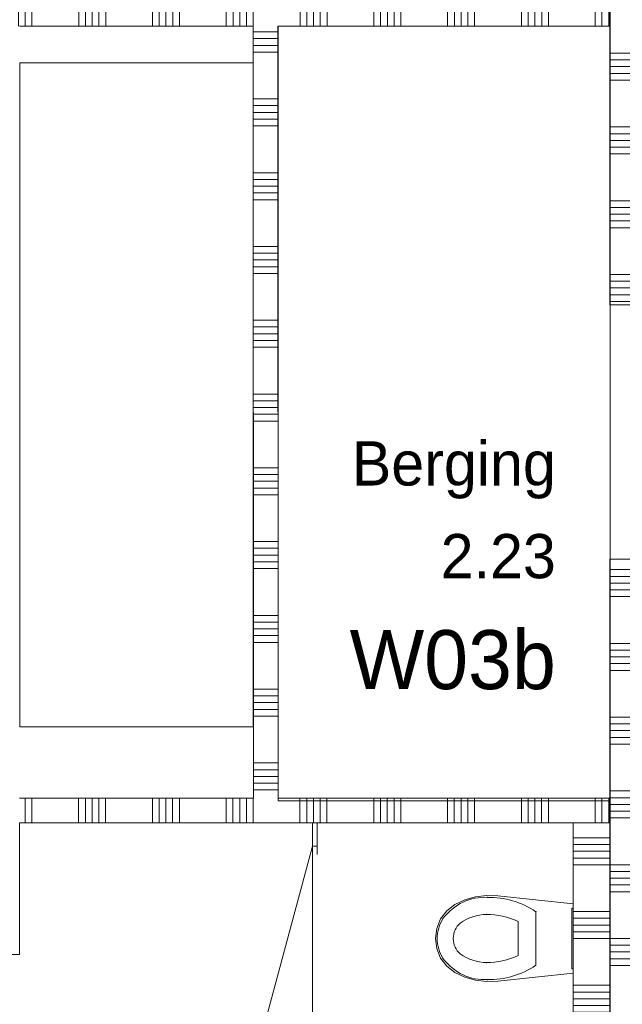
# Model space of a CAD drawing. Header units: millimetres. Extents: x -409 to 257590, y -7854 to 67330.
# Tile 144 of 205: x 17051 to 19500, y 50432 to 54436. Entities that reach past the tile are written whole.
import ezdxf
from ezdxf.enums import TextEntityAlignment as Align

# ---------------------------------------------------------------- set-up
doc = ezdxf.new("R2010")
doc.units = ezdxf.units.MM
doc.header["$MEASUREMENT"] = 0
for name, color, linetype in [('New_# trashcan Laagscheidingslijnen', 7, 'Continuous'), ('New_22 NC Binnenwanden', 7, 'Continuous'), ('New_22 NC Binnenwanden Deuren', 7, 'Continuous'), ('New_22 NC Binnenwanden Doorsnede-arcering', 7, 'Continuous'), ('New_22 NC Binnenwanden Laagscheidingslijnen', 7, 'Continuous'), ('New_23 Vloeren', 7, 'Continuous'), ('New_72 Vaste Inrichting', 7, 'Continuous'), ('New_72 Vaste Inrichting Deuren', 7, 'Continuous'), ('New_74 Sanitair', 7, 'Continuous'), ('New_Z Ruimtefuncties', 7, 'Continuous'), ('New_Z Ruimtefuncties Zone omranding', 7, 'Continuous'), ('New_Z Ruimtefuncties Zone tekst', 7, 'Continuous')]:
    doc.layers.add(name, color=color, linetype=linetype)
doc.styles.add('GENERATED_STYLE_1', font='txt')
doc.styles.add('GENERATED_STYLE_2', font='txt')

# ---------------------------------------------------------------- blocks, each defined once
blk = doc.blocks.new('Slab_1_2', base_point=(0, 42578.3))
at = {"layer": 'New_23 Vloeren', "color": 1, "linetype": 'Continuous', "lineweight": 0, "flags": 128}
blk.add_lwpolyline([(17051, 51560), (18000, 51560), (18000, 54260), (17051, 54260)], close=True, dxfattribs=at)
blk = doc.blocks.new('*X400')
at = {"layer": 'New_22 NC Binnenwanden Doorsnede-arcering', "color": 254, "linetype": 'Continuous', "lineweight": 0, "true_color": 0xe9ebeb}
blk.add_line((18000, 54410), (18000, 54510), dxfattribs=at)
blk = doc.blocks.new('*X401')
at = {"layer": 'New_22 NC Binnenwanden Doorsnede-arcering', "color": 254, "linetype": 'Continuous', "lineweight": 0, "true_color": 0xe9ebeb}
for p, q in [((16690.3, 54410), (16690.3, 54510)), ((16717.7, 54410), (16717.7, 54510)), ((16745.1, 54410), (16745.1, 54510)), ((16772.6, 54410), (16772.6, 54510)), ((16800, 54410), (16800, 54510)), ((16990.3, 54410), (16990.3, 54510)), ((17017.7, 54410), (17017.7, 54510)), ((17045.1, 54410), (17045.1, 54510)), ((17072.6, 54410), (17072.6, 54510)), ((17100, 54410), (17100, 54510)), ((17290.3, 54410), (17290.3, 54510)), ((17317.7, 54410), (17317.7, 54510)), ((17345.1, 54410), (17345.1, 54510)), ((17372.6, 54410), (17372.6, 54510)), ((17400, 54410), (17400, 54510)), ((17590.3, 54410), (17590.3, 54510)), ((17617.7, 54410), (17617.7, 54510)), ((17645.1, 54410), (17645.1, 54510)), ((17672.6, 54410), (17672.6, 54510)), ((17700, 54410), (17700, 54510)), ((17890.3, 54410), (17890.3, 54510)), ((17917.7, 54410), (17917.7, 54510)), ((17945.1, 54410), (17945.1, 54510)), ((17972.6, 54410), (17972.6, 54510))]:
    blk.add_line(p, q, dxfattribs=at)
blk = doc.blocks.new('*X402')
at = {"layer": 'New_22 NC Binnenwanden Doorsnede-arcering', "color": 254, "linetype": 'Continuous', "lineweight": 0, "true_color": 0xe9ebeb}
blk.add_line((18000, 54410), (18000, 54410), dxfattribs=at)
blk = doc.blocks.new('Wall_85_2', base_point=(16550, 54410))
at = {"layer": 'New_22 NC Binnenwanden', "color": 8, "linetype": 'Continuous', "lineweight": 0, "true_color": 0x778488, "flags": 128}
for points in [[(18099.9, 54510), (16550, 54510)], [(16550, 54410), (16950, 54410)], [(17050, 54410), (18000, 54410)]]:
    blk.add_lwpolyline(points, dxfattribs=at)
at = {"layer": 'New_22 NC Binnenwanden Laagscheidingslijnen', "color": 8, "linetype": 'Continuous', "lineweight": 0, "true_color": 0x778488}
blk.add_line((16550, 54410), (16550, 54510), dxfattribs=at)
at = {"layer": 'New_22 NC Binnenwanden', "color": 8, "lineweight": 0, "true_color": 0x778488}
for name in ['*X401', '*X400', '*X402']:
    blk.add_blockref(name, (0, 0), dxfattribs=at)
blk = doc.blocks.new('*X405')
at = {"layer": 'New_22 NC Binnenwanden Doorsnede-arcering', "color": 254, "linetype": 'Continuous', "lineweight": 0, "true_color": 0xe9ebeb}
for p, q in [((18000, 54386.5), (18100, 54386.5)), ((18000, 54359), (18100, 54359.1)), ((18000, 54331.6), (18100, 54331.6)), ((18000, 54304.2), (18100, 54304.2)), ((18000, 54113.9), (18100, 54113.9)), ((18000, 54086.5), (18100, 54086.5)), ((18000, 54059), (18100, 54059.1)), ((18000, 54031.6), (18100, 54031.6)), ((18000.1, 54004.2), (18100.1, 54004.2)), ((18000.1, 53813.9), (18100.1, 53813.9)), ((18000.1, 53786.5), (18100.1, 53786.5)), ((18000.1, 53759), (18100.1, 53759.1)), ((18000.1, 53731.6), (18100.1, 53731.6)), ((18000.1, 53704.2), (18100.1, 53704.2)), ((18000.2, 53513.9), (18100.2, 53513.9)), ((18000.2, 53486.5), (18100.2, 53486.5)), ((18000.2, 53459), (18100.2, 53459.1)), ((18000.2, 53431.6), (18100.2, 53431.6)), ((18000.2, 53404.2), (18100.2, 53404.2)), ((18000.2, 53213.9), (18100.2, 53213.9)), ((18000.2, 53186.5), (18100.2, 53186.5)), ((18000.3, 53159), (18100.3, 53159.1)), ((18000.3, 53131.6), (18100.3, 53131.6)), ((18000.3, 53104.2), (18100.3, 53104.2)), ((18000.3, 52913.9), (18100.3, 52913.9)), ((18000.3, 52886.5), (18100.3, 52886.5)), ((18000.3, 52859), (18100.3, 52859.1)), ((18000.3, 52831.6), (18100.3, 52831.6)), ((18000.3, 52804.2), (18100.3, 52804.2)), ((18000.4, 52613.9), (18100.4, 52613.9)), ((18000.4, 52586.5), (18100.4, 52586.5)), ((18000.4, 52559), (18100.4, 52559.1)), ((18000.4, 52531.6), (18100.4, 52531.6)), ((18000.4, 52504.2), (18100.4, 52504.2)), ((18000.4, 52313.9), (18100.4, 52313.9)), ((18000.5, 52286.5), (18100.5, 52286.5)), ((18000.5, 52259), (18100.5, 52259.1)), ((18000.5, 52231.6), (18100.5, 52231.6)), ((18000.5, 52204.2), (18100.5, 52204.2)), ((18000.5, 52013.9), (18100.5, 52013.9)), ((18000.5, 51986.5), (18100.5, 51986.5)), ((18000.5, 51959), (18100.5, 51959.1)), ((18000.5, 51931.6), (18100.5, 51931.6)), ((18000.5, 51904.2), (18100.5, 51904.2)), ((18000.6, 51713.9), (18100.6, 51713.9)), ((18000.6, 51686.5), (18100.6, 51686.5)), ((18000.6, 51659), (18100.6, 51659.1)), ((18000.6, 51631.6), (18100.6, 51631.6)), ((18000.6, 51604.2), (18100.6, 51604.2)), ((18000.7, 51413.9), (18100.7, 51413.9)), ((18000.7, 51386.5), (18100.7, 51386.5)), ((18000.7, 51359), (18100.7, 51359.1)), ((18000.7, 51331.6), (18100.7, 51331.6)), ((18000.7, 51304.2), (18100.7, 51304.2))]:
    blk.add_line(p, q, dxfattribs=at)
blk = doc.blocks.new('Wall_86_2', base_point=(18100.7, 51170))
at = {"layer": 'New_22 NC Binnenwanden', "color": 8, "linetype": 'Continuous', "lineweight": 0, "true_color": 0x778488, "flags": 128}
for points in [[(18000, 54410), (18000.7, 51270)], [(18100.7, 51270), (18100, 54410)], [(18100.7, 51170), (18000.7, 51170)]]:
    blk.add_lwpolyline(points, dxfattribs=at)
at = {"layer": 'New_22 NC Binnenwanden', "color": 8, "lineweight": 0, "true_color": 0x778488}
blk.add_blockref('*X405', (0, 0), dxfattribs=at)
blk = doc.blocks.new('*X408')
at = {"layer": 'New_22 NC Binnenwanden Doorsnede-arcering', "color": 254, "linetype": 'Continuous', "lineweight": 0, "true_color": 0xe9ebeb}
for p, q in [((17072.3, 51170), (17072.3, 51270)), ((17099.7, 51170), (17099.7, 51270)), ((17290, 51170), (17290, 51270)), ((17317.4, 51170), (17317.4, 51270)), ((17344.9, 51170), (17344.9, 51270)), ((17372.3, 51170), (17372.3, 51270)), ((17399.7, 51170), (17399.7, 51270)), ((17590, 51170), (17590, 51270)), ((17617.4, 51170), (17617.4, 51270)), ((17644.9, 51170), (17644.9, 51270)), ((17672.3, 51170), (17672.3, 51270)), ((17699.7, 51170), (17699.7, 51270)), ((17890, 51170), (17890, 51270)), ((17917.4, 51170), (17917.4, 51270)), ((17944.9, 51170), (17944.9, 51270)), ((17972.3, 51170), (17972.3, 51270)), ((17999.7, 51170), (17999.7, 51270))]:
    blk.add_line(p, q, dxfattribs=at)
blk = doc.blocks.new('Wall_87_2', base_point=(17050, 51170))
at = {"layer": 'New_22 NC Binnenwanden', "color": 8, "linetype": 'Continuous', "lineweight": 0, "true_color": 0x778488, "flags": 128}
for points in [[(18000.7, 51270), (17050, 51270)], [(17050, 51170), (18000.7, 51170)]]:
    blk.add_lwpolyline(points, dxfattribs=at)
at = {"layer": 'New_22 NC Binnenwanden', "color": 8, "lineweight": 0, "true_color": 0x778488}
blk.add_blockref('*X408', (0, 0), dxfattribs=at)
blk = doc.blocks.new('*X410')
at = {"layer": 'New_22 NC Binnenwanden Doorsnede-arcering', "color": 254, "linetype": 'Continuous', "lineweight": 0, "true_color": 0xe9ebeb}
for p, q in [((19550, 54900), (19450, 54900)), ((19550, 54872.6), (19450, 54872.6)), ((19550, 54845.1), (19450, 54845.1)), ((19550, 54817.7), (19450, 54817.7)), ((19550, 54790.3), (19450, 54790.3)), ((19550, 54600), (19450, 54600)), ((19550, 54572.6), (19450, 54572.6)), ((19550, 54545.1), (19450, 54545.1)), ((19550, 54517.7), (19450, 54517.7)), ((19550, 54490.3), (19450, 54490.3)), ((19550, 54300), (19450, 54300)), ((19550, 54272.6), (19450, 54272.6)), ((19550, 54245.1), (19450, 54245.1)), ((19550, 54217.7), (19450, 54217.7)), ((19550, 54190.3), (19450, 54190.3)), ((19550, 54000), (19450, 54000)), ((19550, 53972.6), (19450, 53972.6)), ((19550, 53945.1), (19450, 53945.1)), ((19550, 53917.7), (19450, 53917.7)), ((19550, 53890.3), (19450, 53890.3)), ((19550, 53700), (19450, 53700)), ((19550, 53672.6), (19450, 53672.6)), ((19550, 53645.1), (19450, 53645.1)), ((19550, 53617.7), (19450, 53617.7)), ((19550, 53590.3), (19450, 53590.3)), ((19550, 53400), (19450, 53400)), ((19550, 53372.6), (19450, 53372.6)), ((19550, 53345.1), (19450, 53345.1)), ((19550, 53317.7), (19450, 53317.7)), ((19550, 53290.3), (19450, 53290.3))]:
    blk.add_line(p, q, dxfattribs=at)
blk = doc.blocks.new('*X411')
at = {"layer": 'New_22 NC Binnenwanden Doorsnede-arcering', "color": 254, "linetype": 'Continuous', "lineweight": 0, "true_color": 0xe9ebeb}
for p, q in [((19550, 52200), (19450, 52200)), ((19550, 52172.6), (19450, 52172.6)), ((19550, 52145.1), (19450, 52145.1)), ((19550, 52117.7), (19450, 52117.7)), ((19550, 52090.3), (19450, 52090.3)), ((19550, 51900), (19450, 51900)), ((19550, 51872.6), (19450, 51872.6)), ((19550, 51845.1), (19450, 51845.1)), ((19550, 51817.7), (19450, 51817.7)), ((19550, 51790.3), (19450, 51790.3)), ((19550, 51600), (19450, 51600)), ((19550, 51572.6), (19450, 51572.6)), ((19550, 51545.1), (19450, 51545.1)), ((19550, 51517.7), (19450, 51517.7)), ((19550, 51490.3), (19450, 51490.3)), ((19550, 51300), (19450, 51300)), ((19550, 51272.6), (19450, 51272.6)), ((19550, 51245.1), (19450, 51245.1)), ((19550, 51217.7), (19450, 51217.7)), ((19550, 51190.3), (19450, 51190.3)), ((19550, 51000), (19450, 51000)), ((19550, 50972.6), (19450, 50972.6)), ((19550, 50945.1), (19450, 50945.1)), ((19550, 50917.7), (19450, 50917.7)), ((19550, 50890.3), (19450, 50890.3)), ((19550, 50700), (19450, 50700)), ((19550, 50672.6), (19450, 50672.6)), ((19550, 50645.1), (19450, 50645.1)), ((19550, 50617.7), (19450, 50617.7)), ((19550, 50590.3), (19450, 50590.3))]:
    blk.add_line(p, q, dxfattribs=at)
blk = doc.blocks.new('D1 22_5')
at = {"layer": 'New_22 NC Binnenwanden Deuren', "color": 1, "linetype": 'Continuous', "lineweight": 0}
for q in [(-481.8, 267.6), (-517, 0)]:
    blk.add_line((517, 0), q, dxfattribs=at)
at = {"layer": 'New_22 NC Binnenwanden Deuren', "color": 7, "linetype": 'Continuous', "lineweight": 0}
for p, q in [((-517, -14), (-517, -114)), ((-517, -14), (-517, -114)), ((517, -14), (517, -114)), ((517, -14), (517, -114))]:
    blk.add_line(p, q, dxfattribs=at)
at = {"layer": 'New_22 NC Binnenwanden Deuren', "color": 1, "linetype": 'Continuous', "lineweight": 0}
blk.add_arc((517, 0), 1034, 165, 180, dxfattribs=at)
blk = doc.blocks.new('Wall_88_2', base_point=(19550, 47310))
at = {"layer": 'New_22 NC Binnenwanden', "color": 8, "linetype": 'Continuous', "lineweight": 0, "true_color": 0x778488}
for p, q in [((19550, 53276), (19450, 53276)), ((19550, 52242), (19450, 52242))]:
    blk.add_line(p, q, dxfattribs=at)
at = {"layer": 'New_22 NC Binnenwanden', "color": 8, "linetype": 'Continuous', "lineweight": 0, "true_color": 0x778488, "flags": 128}
for points in [[(19450, 55076), (19450, 53276)], [(19450, 52242), (19450, 47410)]]:
    blk.add_lwpolyline(points, dxfattribs=at)
at = {"layer": 'New_22 NC Binnenwanden', "color": 8, "lineweight": 0, "true_color": 0x778488}
for name in ['*X410', '*X411']:
    blk.add_blockref(name, (0, 0), dxfattribs=at)
at = {"layer": 'New_22 NC Binnenwanden Deuren', "color": 1, "linetype": 'Continuous', "lineweight": 0, "xscale": -1, "zscale": 1000, "rotation": 270}
blk.add_blockref('D1 22_5', (19564, 52759), dxfattribs=at)
blk = doc.blocks.new('D1 22_6')
at = {"layer": 'New_72 Vaste Inrichting Deuren', "color": 1, "linetype": 'Continuous', "lineweight": 0}
for q in [(-349.4, 194.1), (-375, 0)]:
    blk.add_line((375, 0), q, dxfattribs=at)
at = {"layer": 'New_72 Vaste Inrichting Deuren', "color": 9, "linetype": 'Continuous', "lineweight": 0}
for p, q in [((-375, -0.1), (-375, -20)), ((375, -0.1), (375, -20))]:
    blk.add_line(p, q, dxfattribs=at)
at = {"layer": 'New_72 Vaste Inrichting Deuren', "color": 1, "linetype": 'Continuous', "lineweight": 0}
blk.add_arc((375, 0), 750, 165, 180, dxfattribs=at)
blk = doc.blocks.new('Wall_89_2', base_point=(18250.3, 51170))
at = {"layer": 'New_# trashcan Laagscheidingslijnen', "color": 9, "linetype": 'Continuous', "lineweight": 0}
for p, q in [((18240.3, 51141.8), (18240.3, 51041.8)), ((18260.3, 51041.8), (18260.3, 51141.8)), ((18240.2, 47531.7), (18240.2, 47431.7)), ((18260.2, 47431.7), (18260.2, 47531.7))]:
    blk.add_line(p, q, dxfattribs=at)
at = {"layer": 'New_72 Vaste Inrichting', "color": 9, "linetype": 'Continuous', "lineweight": 0}
for p, q in [((18240.4, 51075), (18260.3, 51075)), ((18240.4, 50325), (18260.3, 50325)), ((18240.4, 50135), (18260.3, 50135)), ((18240.3, 49385), (18260.2, 49385)), ((18240.3, 49195), (18260.2, 49195)), ((18240.3, 48445), (18260.2, 48445)), ((18240.3, 48255), (18260.2, 48255)), ((18240.3, 47505), (18260.2, 47505))]:
    blk.add_line(p, q, dxfattribs=at)
at = {"layer": 'New_72 Vaste Inrichting', "color": 9, "linetype": 'Continuous', "lineweight": 0, "flags": 128}
for points in [[(18240.3, 51170), (18240.3, 51141.8)], [(18260.3, 51170), (18240.3, 51170)], [(18260.3, 51141.8), (18260.3, 51170)], [(18240.3, 50325), (18240.3, 50135)], [(18260.3, 50240), (18260.3, 50325)], [(18260.3, 50135), (18260.3, 50220)], [(18240.2, 49385), (18240.2, 49195)], [(18260.2, 49300), (18260.2, 49385)], [(18260.2, 49195), (18260.2, 49280)], [(18240.2, 48445), (18240.2, 48255)], [(18260.2, 48360), (18260.2, 48445)], [(18260.2, 48255), (18260.2, 48340)], [(18240.2, 47431.7), (18240.2, 47410)], [(18240.2, 47410), (18260.2, 47410)], [(18260.2, 47410), (18260.2, 47431.7)]]:
    blk.add_lwpolyline(points, dxfattribs=at)
at = {"layer": 'New_72 Vaste Inrichting Deuren', "color": 1, "linetype": 'Continuous', "lineweight": 0, "zscale": 1000, "rotation": 89.99970598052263}
blk.add_blockref('D1 22_6', (18240.3, 50700), dxfattribs=at)
at = {"layer": 'New_72 Vaste Inrichting Deuren', "color": 1, "linetype": 'Continuous', "lineweight": 0, "xscale": -0.9999999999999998, "zscale": 1000, "rotation": 89.99970598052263}
for p in [(18240.3, 49760), (18240.2, 48820), (18240.2, 47880)]:
    blk.add_blockref('D1 22_6', p, dxfattribs=at)
blk = doc.blocks.new('*X421')
at = {"layer": 'New_22 NC Binnenwanden Doorsnede-arcering', "color": 254, "linetype": 'Continuous', "lineweight": 0, "true_color": 0xe9ebeb}
for p, q in [((19300.3, 51109.6), (19450.3, 51109.6)), ((19300.3, 51082.2), (19450.3, 51082.2)), ((19300.3, 51054.8), (19450.3, 51054.8)), ((19300.3, 51027.3), (19450.3, 51027.3)), ((19300.3, 50999.9), (19450.3, 50999.9)), ((19300.3, 50809.6), (19450.3, 50809.6)), ((19300.3, 50782.2), (19450.3, 50782.2)), ((19300.3, 50754.8), (19450.3, 50754.8)), ((19300.3, 50727.3), (19450.3, 50727.3)), ((19300.3, 50699.9), (19450.3, 50699.9)), ((19300.3, 50509.6), (19450.3, 50509.6)), ((19300.3, 50482.2), (19450.3, 50482.2)), ((19300.3, 50454.8), (19450.3, 50454.8)), ((19300.3, 50427.3), (19450.3, 50427.3)), ((19300.3, 50399.9), (19450.3, 50399.9)), ((19300.3, 50209.6), (19450.3, 50209.6)), ((19300.3, 50182.2), (19450.3, 50182.2)), ((19300.3, 50154.8), (19450.3, 50154.8)), ((19300.3, 50127.3), (19450.3, 50127.3)), ((19300.3, 50099.9), (19450.3, 50099.9)), ((19300.3, 49909.6), (19450.3, 49909.6)), ((19300.3, 49882.2), (19450.3, 49882.2)), ((19300.3, 49854.8), (19450.3, 49854.8)), ((19300.3, 49827.3), (19450.3, 49827.3)), ((19300.3, 49799.9), (19450.3, 49799.9)), ((19300.3, 49609.6), (19450.3, 49609.6)), ((19300.3, 49582.2), (19450.3, 49582.2)), ((19300.3, 49554.8), (19450.3, 49554.8)), ((19300.3, 49527.3), (19450.3, 49527.3)), ((19300.3, 49499.9), (19450.3, 49499.9)), ((19300.2, 49309.6), (19450.2, 49309.6)), ((19300.2, 49282.2), (19450.2, 49282.2)), ((19300.2, 49254.8), (19450.2, 49254.8)), ((19300.2, 49227.3), (19450.2, 49227.3)), ((19300.2, 49199.9), (19450.2, 49199.9)), ((19300.2, 49009.6), (19450.2, 49009.6)), ((19300.2, 48982.2), (19450.2, 48982.2)), ((19300.2, 48954.8), (19450.2, 48954.8)), ((19300.2, 48927.3), (19450.2, 48927.3)), ((19300.2, 48899.9), (19450.2, 48899.9)), ((19300.2, 48709.6), (19450.2, 48709.6)), ((19300.2, 48682.2), (19450.2, 48682.2)), ((19300.2, 48654.8), (19450.2, 48654.8)), ((19300.2, 48627.3), (19450.2, 48627.3)), ((19300.2, 48599.9), (19450.2, 48599.9)), ((19300.2, 48409.6), (19450.2, 48409.6)), ((19300.2, 48382.2), (19450.2, 48382.2)), ((19300.2, 48354.8), (19450.2, 48354.8)), ((19300.2, 48327.3), (19450.2, 48327.3)), ((19300.2, 48299.9), (19450.2, 48299.9)), ((19300.2, 48109.6), (19450.2, 48109.6)), ((19300.2, 48082.2), (19450.2, 48082.2)), ((19300.2, 48054.8), (19450.2, 48054.8)), ((19300.2, 48027.3), (19450.2, 48027.3)), ((19300.2, 47999.9), (19450.2, 47999.9)), ((19300.2, 47809.6), (19450.2, 47809.6)), ((19300.2, 47782.2), (19450.2, 47782.2)), ((19300.2, 47754.8), (19450.2, 47754.8)), ((19300.2, 47727.3), (19450.2, 47727.3)), ((19300.2, 47699.9), (19450.2, 47699.9)), ((19300.2, 47509.6), (19450.2, 47509.6)), ((19300.2, 47482.2), (19450.2, 47482.2)), ((19300.2, 47454.8), (19450.2, 47454.8)), ((19300.2, 47427.3), (19450.2, 47427.3))]:
    blk.add_line(p, q, dxfattribs=at)
blk = doc.blocks.new('Wall_90_2', base_point=(19300.2, 47410))
at = {"layer": 'New_22 NC Binnenwanden', "color": 8, "linetype": 'Continuous', "lineweight": 0, "true_color": 0x778488, "flags": 128}
for points in [[(19300.3, 51170), (19300.2, 47410)], [(19450.3, 51170), (19300.3, 51170)], [(19450.2, 47410), (19450.3, 51170)], [(19300.2, 47410), (19450.2, 47410)]]:
    blk.add_lwpolyline(points, dxfattribs=at)
at = {"layer": 'New_22 NC Binnenwanden', "color": 8, "lineweight": 0, "true_color": 0x778488}
blk.add_blockref('*X421', (0, 0), dxfattribs=at)
blk = doc.blocks.new('*X649')
at = {"layer": 'New_22 NC Binnenwanden Doorsnede-arcering', "color": 254, "linetype": 'Continuous', "lineweight": 0, "true_color": 0xe9ebeb}
for p, q in [((18190.3, 54410), (18190.3, 54510)), ((18217.7, 54410), (18217.7, 54510)), ((18245.1, 54410), (18245.1, 54510)), ((18272.6, 54410), (18272.6, 54510)), ((18300, 54410), (18300, 54510)), ((18490.3, 54410), (18490.3, 54510)), ((18517.7, 54410), (18517.7, 54510)), ((18545.1, 54410), (18545.1, 54510)), ((18572.6, 54410), (18572.6, 54510)), ((18600, 54410), (18600, 54510)), ((18790.3, 54410), (18790.3, 54510)), ((18817.7, 54410), (18817.7, 54510)), ((18845.1, 54410), (18845.1, 54510)), ((18872.6, 54410), (18872.6, 54510)), ((18900, 54410), (18900, 54510)), ((19090.3, 54410), (19090.3, 54510)), ((19117.7, 54410), (19117.7, 54510)), ((19145.1, 54410), (19145.1, 54510)), ((19172.6, 54410), (19172.6, 54510)), ((19200, 54410), (19200, 54510)), ((19390.3, 54410), (19390.3, 54510)), ((19417.7, 54410), (19417.7, 54510)), ((19445.1, 54410), (19445.1, 54510))]:
    blk.add_line(p, q, dxfattribs=at)
blk = doc.blocks.new('Wall_141_2', base_point=(18100, 54410))
at = {"layer": 'New_22 NC Binnenwanden', "color": 8, "linetype": 'Continuous', "lineweight": 0, "true_color": 0x778488, "flags": 128}
for points in [[(19450.7, 54510), (18099.9, 54510)], [(19450.7, 54510), (19450.7, 54410)], [(18100, 54410), (19450.7, 54410)]]:
    blk.add_lwpolyline(points, dxfattribs=at)
at = {"layer": 'New_22 NC Binnenwanden', "color": 8, "lineweight": 0, "true_color": 0x778488}
blk.add_blockref('*X649', (0, 0), dxfattribs=at)
blk = doc.blocks.new('*X921')
at = {"layer": 'New_22 NC Binnenwanden Doorsnede-arcering', "color": 254, "linetype": 'Continuous', "lineweight": 0, "true_color": 0xe9ebeb}
for p, q in [((18190, 51170), (18190, 51270)), ((18217.4, 51170), (18217.4, 51270)), ((18244.9, 51170), (18244.9, 51270)), ((18272.3, 51170), (18272.3, 51270)), ((18299.7, 51170), (18299.7, 51270)), ((18490, 51170), (18490, 51270)), ((18517.4, 51170), (18517.4, 51270)), ((18544.9, 51170), (18544.9, 51270)), ((18572.3, 51170), (18572.3, 51270)), ((18599.7, 51170), (18599.7, 51270)), ((18790, 51170), (18790, 51270)), ((18817.4, 51170), (18817.4, 51270)), ((18844.9, 51170), (18844.9, 51270)), ((18872.3, 51170), (18872.3, 51270)), ((18899.7, 51170), (18899.7, 51270)), ((19090, 51170), (19090, 51270)), ((19117.4, 51170), (19117.4, 51270)), ((19144.9, 51170), (19144.9, 51270)), ((19172.3, 51170), (19172.3, 51270)), ((19199.7, 51170), (19199.7, 51270)), ((19390, 51170), (19390, 51270)), ((19417.4, 51170), (19417.4, 51270)), ((19444.9, 51170), (19444.9, 51270))]:
    blk.add_line(p, q, dxfattribs=at)
blk = doc.blocks.new('Wall_230_2', base_point=(18100.7, 51170))
at = {"layer": 'New_22 NC Binnenwanden', "color": 8, "linetype": 'Continuous', "lineweight": 0, "true_color": 0x778488, "flags": 128}
for points in [[(19450.7, 51270), (18100.7, 51270)], [(19450.7, 51270), (19450.7, 51170)], [(18100.7, 51170), (19450.7, 51170)]]:
    blk.add_lwpolyline(points, dxfattribs=at)
at = {"layer": 'New_22 NC Binnenwanden', "color": 8, "lineweight": 0, "true_color": 0x778488}
blk.add_blockref('*X921', (0, 0), dxfattribs=at)
blk = doc.blocks.new('Toilet 22')
at = {"layer": 'New_74 Sanitair', "color": 1, "linetype": 'Continuous', "lineweight": 0}
for p, q in [((-141, 0), (-173.3, -306.6)), ((141, 0), (-141, 0)), ((123, 0), (-123, 0)), ((-123, 0), (-123, -5)), ((123, -5), (123, 0)), ((173.3, -306.6), (141, 0)), ((-123, -5), (123, -5)), ((0, -151.4), (-108.9, -151.4)), ((108.9, -151.4), (0, -151.4)), ((0, -223.6), (-68.8, -223.6)), ((68.8, -223.6), (0, -223.6)), ((-173.3, -306.6), (-174.9, -351.8)), ((174.9, -351.8), (173.3, -306.6)), ((-174.9, -351.8), (-169.4, -396.7)), ((169.4, -396.7), (174.9, -351.8)), ((-169.4, -396.7), (-157, -440.3)), ((157, -440.3), (169.4, -396.7)), ((-157, -440.3), (-138, -481.3)), ((138, -481.3), (157, -440.3)), ((62.1, -459.7), (62.1, -459.7)), ((-138, -481.3), (-112.4, -513.9)), ((-112.4, -513.9), (-79.4, -538.8)), ((0, -487.5), (0, -487.5)), ((79.4, -538.8), (112.4, -513.9)), ((112.4, -513.9), (138, -481.3)), ((-79.4, -538.8), (-41, -554.6)), ((-41, -554.6), (0, -560)), ((0, -552.4), (0, -552.4)), ((0, -560), (41, -554.6)), ((41, -554.6), (79.4, -538.8)), ((81.1, -529), (81.1, -529))]:
    blk.add_line(p, q, dxfattribs=at)
for centre, major_axis, start_param, end_param in [((258.1, -339.4), (425.3, 0), 2.612188, 3.165208), ((-258.1, -339.4), (425.3, 0), 6.259569, 6.81259), ((264.5, -347.9), (362.2, 0), 2.738768, 3.154495), ((-264.5, -347.9), (362.2, 0), 6.270283, 6.68601), ((89.5, -360.8), (256.9, 0), 3.085861, 3.98645), ((134.9, -351.4), (232.6, 0), 3.144841, 3.702507), ((-134.9, -351.4), (232.6, 0), 5.722271, 6.279937), ((-89.5, -360.8), (256.9, 0), 5.438328, 6.338917), ((0.8, -419), (78.2, 0), 3.778693, 4.701998), ((-0.8, -419), (78.2, 0), 4.72278, 5.646085), ((0.8, -431.2), (138.5, 0), 4.079884, 4.706528), ((-0.8, -431.2), (138.5, 0), 4.71825, 5.344894)]:
    blk.add_ellipse(centre, major_axis=major_axis, ratio=0.875546, start_param=start_param, end_param=end_param, dxfattribs=at)
for p in [(108.9, -151.4), (68.8, -223.6), (-167, -348.2), (-97.7, -352), (97.7, -352), (167, -348.2), (-62.1, -459.7), (-81.1, -529)]:
    blk.add_point(p, dxfattribs=at)
blk = doc.blocks.new('Berging_2.23_65_2', base_point=(18791.3, 52197.4))
at = {"layer": 'New_Z Ruimtefuncties Zone tekst', "color": 2, "lineweight": 0}
for tag, height, style, p in [('DUMMY_938', 180, 'GENERATED_STYLE_1', (19230.2, 52763.1)), ('ROOM_NAME', 180, 'GENERATED_STYLE_1', (19230.2, 52721.9)), ('DUMMY_939', 180, 'GENERATED_STYLE_1', (19230.2, 52385.9)), ('ROOM_NUMBER', 180, 'GENERATED_STYLE_1', (19230.2, 52344.8)), ('stWallCovering', 240, 'GENERATED_STYLE_2', (19230.2, 51953.9))]:
    blk.add_attdef(tag, text='', height=height, dxfattribs=dict(at, style=style)).set_placement(p, align=Align.TOP_RIGHT)
at = {"layer": 'New_Z Ruimtefuncties Zone tekst', "color": 2, "lineweight": 0, "style": 'GENERATED_STYLE_2'}
blk.add_attdef('DUMMY_940', text='', height=240, dxfattribs=at).set_placement((18352.5, 52008.8), align=Align.TOP_LEFT)

msp = doc.modelspace()

# ---------------------------------------------------------------- linework, layer by layer
at = {"layer": 'New_Z Ruimtefuncties Zone omranding', "color": 21, "linetype": 'Continuous', "lineweight": 0, "true_color": 0xffaa55, "flags": 128}
msp.add_lwpolyline([(19450.7, 54410), (18100.7, 54410), (18100.7, 51260), (19450.7, 51260)], close=True, dxfattribs=at)
at = {"layer": 'New_Z Ruimtefuncties Zone omranding', "color": 41, "linetype": 'Continuous', "lineweight": 0, "true_color": 0xffd5aa, "flags": 128}
msp.add_lwpolyline([(16550, 50635), (16550, 48410), (16800, 48410), (16800, 47410), (19300.2, 47410), (19300.3, 51170), (17050, 51170), (17050, 50635)], close=True, dxfattribs=at)

# ---------------------------------------------------------------- block references
at = {"layer": 'New_22 NC Binnenwanden', "color": 8, "lineweight": 0, "true_color": 0x778488}
for name, p in [('Wall_88_2', (19550, 47310)), ('Wall_85_2', (16550, 54410)), ('Wall_141_2', (18100, 54410)), ('Wall_86_2', (18100.7, 51170)), ('Wall_87_2', (17050, 51170)), ('Wall_230_2', (18100.7, 51170)), ('Wall_90_2', (19300.2, 47410))]:
    msp.add_blockref(name, p, dxfattribs=at)
at = {"layer": 'New_23 Vloeren', "color": 1, "linetype": 'Continuous', "lineweight": 0}
msp.add_blockref('Slab_1_2', (0, 42578.3), dxfattribs=at)
at = {"layer": 'New_72 Vaste Inrichting', "color": 1, "lineweight": 0}
msp.add_blockref('Wall_89_2', (18250.3, 51170), dxfattribs=at)
at = {"layer": 'New_74 Sanitair', "color": 1, "linetype": 'Continuous', "lineweight": 0, "xscale": -1, "zscale": 1000, "rotation": 269.9997051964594}
msp.add_blockref('Toilet 22', (19300.3, 50700), dxfattribs=at)
at = {"layer": 'New_Z Ruimtefuncties', "color": 2, "linetype": 'Continuous', "lineweight": 0}
msp.add_blockref('Berging_2.23_65_2', (18791.3, 52197.4), dxfattribs=at).add_auto_attribs({'ROOM_NAME': 'Berging', 'ROOM_NUMBER': '2.23', 'stWallCovering': 'W03b'})

doc.saveas('drawing.dxf')
